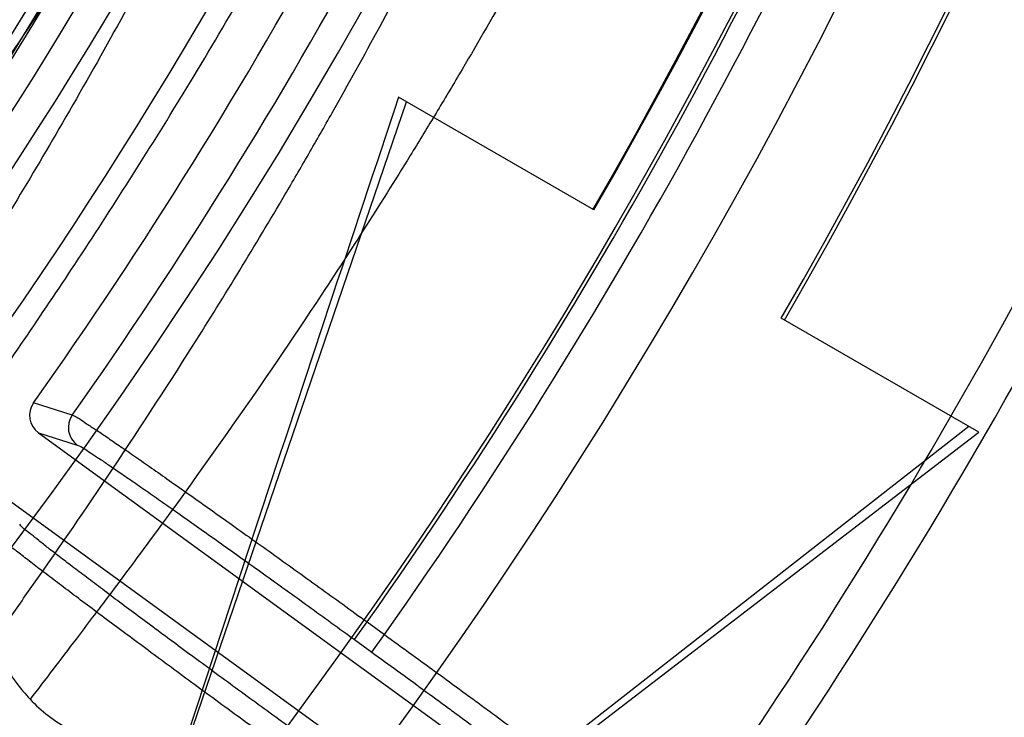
# Model space of a CAD drawing. Header units: millimetres. Extents: x 0 to 297, y 0 to 210.
# Tile 88 of 256: x 147.159 to 147.2409, y 92.7794 to 92.8375. Entities that reach past the tile are written whole.
import ezdxf

# ---------------------------------------------------------------- set-up
doc = ezdxf.new("R2010")
doc.units = ezdxf.units.MM
doc.header["$LTSCALE"] = 16.335
doc.layers.get('0').update_dxf_attribs({"linetype": 'CONTINUOUS'})
for name, color, linetype in [('01_GLOBAL', 7, 'CONTINUOUS'), ('INTFCLR_1', 7, 'CONTINUOUS'), ('INTFCLR_144815', 7, 'CONTINUOUS')]:
    doc.layers.add(name, color=color, linetype=linetype)

msp = doc.modelspace()

# ---------------------------------------------------------------- linework, layer by layer
at = {"color": 7, "linetype": 'Continuous'}
msp.add_circle((147.7028034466, 92.1254639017), 2.28, dxfattribs=at)
at = {"color": 9, "linetype": 'Continuous'}
msp.add_arc((147.7028034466, 92.1254639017), 2.2507792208, 92.9674534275, 177.0325465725, dxfattribs=at)
at = {"layer": '01_GLOBAL', "color": 7, "linetype": 'Continuous'}
msp.add_circle((147.7028034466, 92.1254639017), 2.31, dxfattribs=at)
at = {"layer": 'INTFCLR_1', "color": 6, "linetype": 'Continuous'}
for radius in [0.3620710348, 0.3440948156]:
    msp.add_arc((146.8326356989, 93.03763164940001), radius, 270, 90.00000002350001, dxfattribs=at)
for points, knots in [([(147.0687421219, 93.29563164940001), (147.0680098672, 93.29563164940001), (147.0693330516, 93.2931111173), (147.0704693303, 93.29172068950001), (147.0723263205, 93.28928078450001), (147.0746177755, 93.2865210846), (147.0775470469, 93.28299903), (147.080971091, 93.27890891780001), (147.0846437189, 93.27446035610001), (147.0882701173, 93.26998999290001), (147.0916458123, 93.2657319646), (147.0947448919, 93.2617356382), (147.0975630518, 93.2580185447), (147.100110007, 93.25458663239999), (147.1024035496, 93.25143207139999), (147.1044661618, 93.24854131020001), (147.1063189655, 93.24589767), (147.1079764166, 93.2434940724), (147.109457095, 93.2413147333), (147.1107791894, 93.2393416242), (147.1119635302, 93.23755181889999), (147.1130167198, 93.235942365), (147.1139517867, 93.2344985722), (147.1147816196, 93.2332054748), (147.1157213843, 93.2317287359), (147.1167390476, 93.23011252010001), (147.1179255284, 93.2282043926), (147.1189332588, 93.2265622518), (147.1198501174, 93.2250516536), (147.1206424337, 93.2237350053), (147.1215180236, 93.2222660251), (147.1224842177, 93.22062728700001), (147.1235503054, 93.2187965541), (147.1247223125, 93.21675634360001), (147.1260120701, 93.2144766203), (147.1274302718, 93.21192636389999), (147.1289898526, 93.20906621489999), (147.1307073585, 93.2058462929), (147.1325944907, 93.2022184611), (147.1346618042, 93.1981270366), (147.1369222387, 93.1935038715), (147.1393944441, 93.1882537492), (147.1420944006, 93.1822619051), (147.1450364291, 93.1753818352), (147.1482313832, 93.1674373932), (147.1516877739, 93.1581768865), (147.1553587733, 93.14738762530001), (147.1590017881, 93.1353669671), (147.1623609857, 93.1226214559), (147.1652568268, 93.10972884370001), (147.1676651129, 93.0968010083), (147.1695853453, 93.0838891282), (147.1710275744, 93.0709911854), (147.1719965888, 93.05813761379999), (147.1725011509, 93.0453158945), (147.1725469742, 93.0325462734), (147.1721391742, 93.0198169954), (147.171280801, 93.0071297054), (147.1699742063, 92.99449457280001), (147.1682169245, 92.9818861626), (147.1660086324, 92.9693213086), (147.1633383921, 92.9567727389), (147.1602041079, 92.94425636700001), (147.1566465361, 92.9319458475), (147.1528751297, 92.9204393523), (147.1491593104, 92.9102243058), (147.1457087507, 92.9015000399), (147.1425365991, 92.8940034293), (147.1396288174, 92.8875126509), (147.136972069, 92.8818585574), (147.1345472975, 92.8769025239), (147.1323371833, 92.8725413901), (147.130325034, 92.8686912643), (147.1284994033, 92.8652891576), (147.1268466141, 92.8622800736), (147.1253496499, 92.85960988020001), (147.1239936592, 92.85723391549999), (147.1227647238, 92.8551144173), (147.1216541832, 92.85322630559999), (147.1206539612, 92.8515468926), (147.1197533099, 92.8500510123), (147.1189386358, 92.8487109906), (147.1179864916, 92.8471584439), (147.1170567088, 92.8456599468), (147.1160957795, 92.84412860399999), (147.1152647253, 92.8428151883), (147.1143298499, 92.84135168), (147.1132770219, 92.8397205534), (147.1120898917, 92.837902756), (147.1107550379, 92.8358842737), (147.109257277, 92.8336513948), (147.107577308, 92.8311858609), (147.1056960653, 92.8284703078), (147.1035922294, 92.82548916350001), (147.1012492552, 92.8222342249), (147.0986446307, 92.81869165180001), (147.095755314, 92.8148491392), (147.0925736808, 92.81071697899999), (147.0890986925, 92.8063077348), (147.0853575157, 92.80167437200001), (147.0815402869, 92.7970384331), (147.0779667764, 92.7927652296), (147.0748968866, 92.789078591), (147.0724998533, 92.7861981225), (147.070552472, 92.7836530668), (147.0693788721, 92.7822194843), (147.0679949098, 92.7796316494), (147.0687421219, 92.7796316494)], [0, 0, 0, 0, 0.003860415, 0.007501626, 0.0124785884, 0.0188917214, 0.0268498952, 0.0364677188, 0.0470694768, 0.0572444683, 0.0668187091, 0.0757144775, 0.083905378, 0.09140992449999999, 0.0982451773, 0.1044667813, 0.1101313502, 0.1152642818, 0.1198589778, 0.1240215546, 0.1277856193, 0.1311734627, 0.1341617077, 0.1368541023, 0.1392736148, 0.1433897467, 0.1469230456, 0.1511192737, 0.1535471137, 0.1562389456, 0.1592204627, 0.1625628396, 0.1662680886, 0.1703891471, 0.174967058, 0.1800766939, 0.1857729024, 0.1921414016, 0.1993155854, 0.2073311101, 0.2163077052, 0.2264451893, 0.2379233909, 0.250953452, 0.2658909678, 0.283062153, 0.3030578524, 0.3259639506, 0.3492662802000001, 0.3725305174, 0.3956109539, 0.4185782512, 0.4413347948, 0.4640172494, 0.4865192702, 0.508968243, 0.531324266, 0.5536477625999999, 0.5759939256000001, 0.5982772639, 0.620747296, 0.6432362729, 0.6658996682, 0.68875599, 0.7107777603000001, 0.7297237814, 0.7460531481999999, 0.7602331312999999, 0.7726347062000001, 0.7835467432, 0.793166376, 0.8017211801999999, 0.8093215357, 0.8160683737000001, 0.8220758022, 0.8274205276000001, 0.8322066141, 0.8364980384, 0.8403367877, 0.8437547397, 0.8468031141, 0.8495420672, 0.8520223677, 0.8564046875, 0.8588391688, 0.8615533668, 0.8645986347, 0.8679945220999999, 0.8717882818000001, 0.8760445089, 0.8807522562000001, 0.8859628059, 0.8917731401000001, 0.898168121, 0.9051985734, 0.9129160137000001, 0.9213486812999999, 0.9305434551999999, 0.9404096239, 0.9509435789, 0.961943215, 0.9720502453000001, 0.980371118, 0.9870628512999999, 0.992271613, 0.9960607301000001, 1, 1, 1, 1]), ([(147.0687421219, 92.7796316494), (147.0695765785, 92.7796316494), (147.0710237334, 92.7806068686), (147.0732486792, 92.7819463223), (147.0757995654, 92.7837998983), (147.0789536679, 92.78621498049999), (147.0827092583, 92.7892984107), (147.0868482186, 92.7928925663), (147.0910477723, 92.79673500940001), (147.0950116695, 92.80053311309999), (147.0986438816, 92.80415209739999), (147.1019501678, 92.80756746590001), (147.1049461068, 92.8107620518), (147.107653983, 92.813732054), (147.1100921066, 92.81647650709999), (147.1122806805, 92.81899733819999), (147.1142479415, 92.8213114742), (147.1160099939, 92.82342388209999), (147.1175861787, 92.82534548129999), (147.1189934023, 92.8270878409), (147.1202530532, 92.828669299), (147.1213970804, 92.83012358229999), (147.1225240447, 92.83157239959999), (147.123724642, 92.8331346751), (147.1249992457, 92.8348159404), (147.1262604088, 92.83650316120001), (147.1274992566, 92.8381825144), (147.1287882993, 92.8399539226), (147.1302152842, 92.8419444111), (147.131810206, 92.84420661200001), (147.1335924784, 92.846783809), (147.1355808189, 92.8497229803), (147.1377917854, 92.8530728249), (147.140242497, 92.8568933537), (147.1429592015, 92.861268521), (147.1459674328, 92.8662949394), (147.1492907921, 92.8720905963), (147.1529541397, 92.8788115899), (147.1569786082, 92.8866408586), (147.1613909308, 92.895852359), (147.1661049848, 92.9065772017), (147.1708180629, 92.91847841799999), (147.1752249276, 92.93102624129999), (147.1791389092, 92.9437452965), (147.1825261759, 92.9565113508), (147.1853979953, 92.9693107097), (147.1877529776, 92.9820756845), (147.1896101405, 92.9948409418), (147.1909735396, 93.00755209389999), (147.1918561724, 93.02022938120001), (147.1922659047, 93.0328602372), (147.1922092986, 93.0454468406), (147.1916906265, 93.0579966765), (147.1907127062, 93.07050178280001), (147.1892753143, 93.0829675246), (147.187377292, 93.0953920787), (147.1850186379, 93.1077564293), (147.1821898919, 93.1200882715), (147.1788863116, 93.1323721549), (147.1750915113, 93.1446222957), (147.1708160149, 93.1567764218), (147.1662306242, 93.1683760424), (147.1616300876, 93.17888244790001), (147.1573218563, 93.1879248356), (147.1533932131, 93.19561622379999), (147.1498208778, 93.2022183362), (147.1465812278, 93.20791453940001), (147.1436479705, 93.2128584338), (147.140997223, 93.2171670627), (147.1386015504, 93.22093898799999), (147.1364409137, 93.22424590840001), (147.1344943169, 93.2271532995), (147.1327470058, 93.229707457), (147.1311776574, 93.2319576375), (147.1297748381, 93.23393568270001), (147.1285161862, 93.23568453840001), (147.1273854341, 93.237235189), (147.1263043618, 93.2387000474), (147.1251805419, 93.2402055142), (147.1239422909, 93.24184332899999), (147.1226668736, 93.2435068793), (147.1213873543, 93.2451529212), (147.120091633, 93.2467985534), (147.1186694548, 93.2485796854), (147.1170808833, 93.2505381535), (147.1153015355, 93.25269419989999), (147.1133143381, 93.2550569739), (147.1110956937, 93.2576388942), (147.1086258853, 93.2604465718), (147.1058792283, 93.263488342), (147.1028357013, 93.2667628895), (147.099478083, 93.27026211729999), (147.0957850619, 93.2739726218), (147.0917574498, 93.27786179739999), (147.0874623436, 93.28182281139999), (147.0831967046, 93.28555323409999), (147.0792915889, 93.2887810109), (147.0760051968, 93.2913109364), (147.073359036, 93.29324438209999), (147.0710713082, 93.29462673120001), (147.0695920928, 93.29563164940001), (147.0687421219, 93.29563164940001)], [0, 0, 0, 0, 0.0042187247, 0.0081401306, 0.0133978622, 0.0200459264, 0.0282638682, 0.0379443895, 0.0477615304, 0.05703690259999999, 0.0656973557, 0.0736821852, 0.0810680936, 0.0878383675, 0.0940009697, 0.0996271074, 0.1047154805, 0.1093563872, 0.1135342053, 0.1172803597, 0.1206792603, 0.1237557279, 0.1266349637, 0.1299589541, 0.1337168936, 0.1373013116, 0.1406085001, 0.1442672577, 0.148377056, 0.1529904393, 0.1582606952, 0.164218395, 0.1709303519, 0.1785521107, 0.1871652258, 0.1969659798, 0.2081658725, 0.2209392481, 0.2356613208, 0.2526660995, 0.2725685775, 0.2948769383, 0.3173640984, 0.3397873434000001, 0.3621386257, 0.3841211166, 0.4060891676, 0.4277469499, 0.4493218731, 0.470705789, 0.4919793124, 0.5131981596, 0.5343255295, 0.5554668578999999, 0.5765984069, 0.5977513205, 0.6189954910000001, 0.6402209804, 0.6617015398, 0.6832900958, 0.7050415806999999, 0.7268239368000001, 0.7463339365, 0.7630160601, 0.7774553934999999, 0.7899931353, 0.8009638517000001, 0.8105830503, 0.8190545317, 0.8265380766, 0.8331730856, 0.8390248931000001, 0.8442268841, 0.8488182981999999, 0.8528943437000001, 0.8564866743, 0.8597116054, 0.8625968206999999, 0.8656908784, 0.8692094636, 0.8729771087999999, 0.8762884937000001, 0.879749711, 0.8835661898, 0.8878115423, 0.8924986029, 0.8976989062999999, 0.9034198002, 0.9097088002, 0.9166034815, 0.9241390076, 0.9323094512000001, 0.9411199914, 0.9506041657, 0.9606137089, 0.9706541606, 0.9792553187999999, 0.9862062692, 0.9916647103, 0.9957028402, 1, 1, 1, 1])]:
    msp.add_open_spline(points, degree=3, knots=knots, dxfattribs=at)
at = {"layer": 'INTFCLR_1', "color": 9, "linetype": 'Continuous'}
for points, knots in [([(147.0432510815, 92.7796316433), (147.0431330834, 92.7796316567), (147.0428441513, 92.77968862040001), (147.0428590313, 92.7802080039), (147.043168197, 92.78074236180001), (147.0437027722, 92.7815366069), (147.0445175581, 92.7825251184), (147.046088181, 92.7843056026), (147.0479460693, 92.786252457), (147.0500136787, 92.7883830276), (147.0523867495, 92.79080681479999), (147.0572874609, 92.7957986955), (147.0632966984, 92.8020416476), (147.0688203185, 92.8080382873), (147.0718101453, 92.8113712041), (147.0735816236, 92.81337496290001), (147.0782783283, 92.8187413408), (147.0864250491, 92.8285190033), (147.0977271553, 92.8435162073), (147.106950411, 92.8572622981), (147.1127640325, 92.86681826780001), (147.1154623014, 92.871453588), (147.1172776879, 92.87462997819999), (147.1222795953, 92.88363180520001), (147.1300362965, 92.8990567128), (147.1375818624, 92.91703545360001), (147.1423047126, 92.93022711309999), (147.1445398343, 92.9370600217), (147.1457809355, 92.941042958), (147.1488392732, 92.9511954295), (147.1533458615, 92.9688880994), (147.157034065, 92.99020578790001), (147.1586182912, 93.0043449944), (147.159192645, 93.0109841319), (147.1595326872, 93.0154446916), (147.1602764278, 93.0276675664), (147.1604760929, 93.0476640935), (147.1590577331, 93.0675881), (147.157582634, 93.0796680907), (147.1569796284, 93.0840538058), (147.1560162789, 93.0905724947), (147.1536199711, 93.10439313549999), (147.1487661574, 93.12508522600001), (147.1436711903, 93.1411717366), (147.1408661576, 93.1489990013)], [0, 0, 0, 0, 0.0008731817, 0.001718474, 0.0032338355, 0.0055641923, 0.008732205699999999, 0.0127298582, 0.0231213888, 0.0286463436, 0.0346993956, 0.04822263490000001, 0.0804125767, 0.0988155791, 0.1085508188, 0.1135449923, 0.1186070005, 0.1613231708, 0.2076862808, 0.2575123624, 0.2837454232, 0.2904461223, 0.2972015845, 0.3108183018, 0.3666504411, 0.4248609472, 0.4549769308, 0.4703146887, 0.4780576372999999, 0.4858477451, 0.5487776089, 0.6130123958, 0.6457680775, 0.6540347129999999, 0.6623246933, 0.6788711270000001, 0.74464742, 0.8101273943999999, 0.8265053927, 0.8346996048, 0.8428861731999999, 0.8752668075, 0.9384714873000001, 1, 1, 1, 1]), ([(147.1602071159, 92.92629006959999), (147.1573959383, 92.918807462), (147.1513353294, 92.90435984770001), (147.1425342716, 92.8870880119), (147.1363700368, 92.87644944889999), (147.1334825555, 92.8717095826), (147.1315628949, 92.86861924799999), (147.1263605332, 92.860480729), (147.1176083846, 92.8479676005), (147.1053924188, 92.83269961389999), (147.0949921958, 92.82121808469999), (147.0876965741, 92.81385489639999), (147.0836469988, 92.80994239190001), (147.0779933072, 92.80463400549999), (147.0715340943, 92.7989617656), (147.0643214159, 92.79314721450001), (147.0594957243, 92.7894714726), (147.0557195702, 92.7867597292), (147.0529460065, 92.7848729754), (147.049824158, 92.7828152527), (147.0467200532, 92.781041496), (147.0439979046, 92.7796315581), (147.0432510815, 92.7796316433)], [0, 0, 0, 0, 0.1254392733, 0.2455954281, 0.3039386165, 0.3183545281, 0.3326935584, 0.3610298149, 0.4699340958, 0.5721292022, 0.6676979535, 0.7128867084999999, 0.7347758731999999, 0.7560605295, 0.8345894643, 0.86959304, 0.9014329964, 0.9297831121, 0.9425142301, 0.954114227, 0.9882800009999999, 1, 1, 1, 1])]:
    msp.add_open_spline(points, degree=3, knots=knots, dxfattribs=at)
at = {"layer": 'INTFCLR_144815', "color": 6, "linetype": 'Continuous'}
for p, q in [((147.1615150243, 92.743830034), (147.1911702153, 92.8306316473)), ((147.2067586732, 92.8216316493), (147.1905116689, 92.8310118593)), ((147.2387886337, 92.8031391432), (147.2223471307, 92.8126316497)), ((147.2379355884, 92.8036316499), (147.1615150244, 92.743830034)), ((147.1605580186, 92.8030903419), (147.2127831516, 92.76514656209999)), ((147.1647012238, 92.74632334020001), (147.2387886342, 92.8031391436)), ((147.2092564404, 92.7602924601), (147.1570313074, 92.79823623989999))]:
    msp.add_line(p, q, dxfattribs=at)
at = {"layer": 'INTFCLR_144815', "color": 9, "linetype": 'Continuous'}
for p, q in [((147.1633741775, 92.80456380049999), (147.1601458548, 92.8055865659)), ((147.1605580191, 92.8030903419), (147.1637856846, 92.8020723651)), ((147.1868398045, 92.7858991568), (147.1878976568, 92.78735516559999)), ((147.1878976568, 92.78735516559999), (147.1893380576, 92.7863086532)), ((147.1882802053, 92.7848526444), (147.1893380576, 92.7863086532)), ((147.1868398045, 92.7858991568), (147.1882802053, 92.7848526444))]:
    msp.add_line(p, q, dxfattribs=at)
at = {"layer": 'INTFCLR_144815', "color": 6, "linetype": 'Continuous'}
for radius in [0.3828680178, 0.364857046]:
    msp.add_circle((146.8326356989, 93.03763164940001), radius, dxfattribs=at)
for centre, radius, start, end in [((146.8326356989, 93.03763164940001), 0.5278075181, 313.9937911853, 154.5150993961), ((146.8326356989, 93.03763164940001), 0.49294334, 282.2440355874, 71.2863570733), ((146.8326356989, 93.03763164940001), 0.3889523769, 308.490992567, 51.50900743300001), ((146.8326356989, 93.03763164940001), 0.4069633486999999, 316.9838592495, 43.0161407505), ((146.8326356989, 93.03763164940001), 0.3840109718, 313.9992414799, 46.00075850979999), ((146.8326356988, 93.03763164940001), 0.4319145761, 329.9999999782, 359.9999999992), ((146.8326356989, 93.03763164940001), 0.4320000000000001, 329.9999999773, 360), ((146.8326356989, 93.03763164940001), 0.45, 330.0000000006, 360), ((146.8326356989, 93.03763164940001), 0.4503100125, 330.0000000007, 360), ((146.8326356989, 93.03763164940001), 0.4013823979, 324.681947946, 338.3180519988), ((146.8326356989, 93.03763164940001), 0.4695339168, 324.5878227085, 338.4121772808), ((161.4743010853, 88.07292468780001), 15.0554320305, 161.5765175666, 161.8573447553), ((147.1616152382, 92.80454709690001), 0.0017999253, 144.7233251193, 234.0302557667), ((147.1648467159, 92.8035272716), 0.0018007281, 144.8580493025, 233.8975530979)]:
    msp.add_arc(centre, radius, start, end, dxfattribs=at)
at = {"layer": 'INTFCLR_144815', "color": 9, "linetype": 'Continuous'}
for centre, radius, start, end in [((146.8326356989, 93.03763164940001), 0.4896672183, 292.4997540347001, 54.0964566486), ((146.8326378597, 93.037632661), 0.4417306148, 292.4997540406, 54.09645665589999), ((146.8326511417, 93.03763533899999), 0.434262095, 311.2505121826, 48.7494878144), ((146.8326356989, 93.03763164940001), 0.3958087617, 314.0862202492, 45.9137797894), ((146.8326356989, 93.03763164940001), 0.3863437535, 313.8592910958, 46.1407088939), ((146.8326356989, 93.03763164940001), 0.3838160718, 314.0319604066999, 45.9680396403), ((146.8326356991, 93.0376316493), 0.4046091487, 324.8280604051, 338.1719396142), ((146.8326356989, 93.03763164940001), 0.434568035, 324.835904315, 338.1640956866), ((146.832635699, 93.03763164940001), 0.4363482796, 324.8324936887, 338.1675063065), ((146.8326356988, 93.03763164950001), 0.4663071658, 324.7244769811, 338.2755229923), ((146.8326356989, 93.03763164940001), 0.4997304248, 203.8266800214, 313.0809380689), ((146.8326356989, 93.03763164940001), 0.5057308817, 203.8278898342, 312.5732768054), ((146.8326356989, 93.03763164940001), 0.5237295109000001, 203.8266800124, 319.1799903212)]:
    msp.add_arc(centre, radius, start, end, dxfattribs=at)
at = {"layer": 'INTFCLR_144815', "color": 6, "linetype": 'Continuous'}
for points, knots in [([(147.1000017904, 92.7706317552), (147.099727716, 92.7706367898), (147.0997250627, 92.7716931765), (147.1002170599, 92.7722851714), (147.1006721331, 92.7731087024), (147.1011651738, 92.77384567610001), (147.1017516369, 92.7747055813), (147.1024417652, 92.7756704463), (147.1032341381, 92.776750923), (147.1041312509, 92.7779487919), (147.1051340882, 92.7792688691), (147.1062444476, 92.78071599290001), (147.1074648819, 92.7822968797), (147.1087976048, 92.7840181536), (147.1102428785, 92.785884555), (147.1117982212, 92.78789788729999), (147.1134596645, 92.79005859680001), (147.1152251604, 92.79237013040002), (147.1170968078, 92.79484195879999), (147.11907733, 92.797485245), (147.1211639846, 92.8003047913), (147.1233499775, 92.8033005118), (147.1256270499, 92.80647066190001), (147.1279885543, 92.8098160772), (147.1304260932, 92.8133353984), (147.1329303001, 92.81702596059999), (147.1354909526, 92.8208837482), (147.1380971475, 92.8249034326), (147.1407375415, 92.8290785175), (147.1434005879, 92.83340150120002), (147.1460747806, 92.83786408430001), (147.1487488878, 92.8424574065), (147.1514121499, 92.8471722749), (147.1540544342, 92.8519993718), (147.1566663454, 92.856929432), (147.1592392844, 92.8619533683), (147.1617654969, 92.8670624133), (147.1642380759, 92.8722482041), (147.1666509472, 92.8775028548), (147.168998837, 92.8828190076), (147.1712772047, 92.8881898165), (147.1734821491, 92.89360886), (147.1756107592, 92.89907116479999), (147.1776563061, 92.90456069), (147.179616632, 92.91007104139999), (147.1814926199, 92.91560357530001), (147.1832864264, 92.9211651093), (147.1849983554, 92.9267575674), (147.1866261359, 92.93237403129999), (147.1881687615, 92.93801125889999), (147.1896244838, 92.9436621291), (147.1909923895, 92.9493212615), (147.1922727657, 92.95498763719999), (147.1934660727, 92.96066109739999), (147.1945727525, 92.96634163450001), (147.1955930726, 92.9720286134), (147.1965271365, 92.9777204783), (147.1973750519, 92.98341533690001), (147.1981370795, 92.9891120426), (147.1988135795, 92.99481027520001), (147.1994048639, 93.0005096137), (147.1999112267, 93.00620974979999), (147.2003329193, 93.0119102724), (147.2006701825, 93.01761113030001), (147.2009232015, 93.0233121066), (147.2010921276, 93.0290132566), (147.2011770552, 93.0347144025), (147.2011780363, 93.0404156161), (147.2010950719, 93.0461167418), (147.2009281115, 93.0518178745), (147.2006770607, 93.05751885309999), (147.2003417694, 93.0632197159), (147.1999220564, 93.0689202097), (147.1994176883, 93.074620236), (147.198828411, 93.080319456), (147.1981539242, 93.0860176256), (147.1973939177, 93.0917142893), (147.1965480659, 93.09740890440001), (147.1956160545, 93.10310072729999), (147.1945975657, 93.1087889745), (147.1934922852, 93.1144727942), (147.1923000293, 93.1201506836), (147.1910207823, 93.12582057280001), (147.1896545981, 93.131480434), (147.1882014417, 93.1371288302), (147.1866611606, 93.1427648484), (147.1850338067, 93.14838687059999), (147.1833198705, 93.1539920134), (147.1815202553, 93.1595765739), (147.1796361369, 93.1651366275), (147.1776688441, 93.17066839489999), (147.1756200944, 93.17616762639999), (147.1734920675, 93.1816295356), (147.1712874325, 93.1870488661), (147.1690094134, 93.1924198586), (147.1666618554, 93.1977362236), (147.1642492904, 93.2029911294), (147.1617769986, 93.20817719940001), (147.1592510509, 93.21328655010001), (147.1566783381, 93.2183108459), (147.1540666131, 93.2232413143), (147.1514244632, 93.2280688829), (147.1487612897, 93.23278426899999), (147.1460872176, 93.23737816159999), (147.1434130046, 93.2418413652), (147.1407498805, 93.2461650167), (147.1381093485, 93.2503408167), (147.1355029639, 93.2543612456), (147.1329420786, 93.2582197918), (147.1304375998, 93.2619111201), (147.1279997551, 93.265431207), (147.125637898, 93.26877740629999), (147.1233603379, 93.27194848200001), (147.1211742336, 93.2749445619), (147.1190855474, 93.2777670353), (147.1170990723, 93.2804183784), (147.1152184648, 93.2829020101), (147.1134463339, 93.2852221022), (147.1117843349, 93.2873834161), (147.1102333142, 93.2893910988), (147.1087934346, 93.2912505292), (147.1074642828, 93.2929671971), (147.1062450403, 93.2945465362), (147.1051345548, 93.29599381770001), (147.1041315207, 93.2973141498), (147.1032343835, 93.29851204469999), (147.1024419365, 93.2995926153), (147.1017517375, 93.30055757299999), (147.1011652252, 93.30141754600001), (147.1006721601, 93.3021545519), (147.1002170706, 93.3029781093), (147.0997250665, 93.30357011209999), (147.0997277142, 93.304626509), (147.1000017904, 93.30463154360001)], [0, 0, 0, 0, 0.0014101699, 0.0032891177, 0.0045779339, 0.0061083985, 0.0078869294, 0.009919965, 0.0122145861, 0.0147783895, 0.0176190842, 0.0207426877, 0.0241618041, 0.0278931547, 0.0319414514, 0.0363053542, 0.040981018, 0.0459630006, 0.0512683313, 0.0569309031, 0.0629543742, 0.0693130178, 0.0760084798, 0.08303351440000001, 0.0903785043, 0.09803123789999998, 0.105976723, 0.1141977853, 0.122675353, 0.1313888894, 0.140317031, 0.1494380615, 0.1587304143, 0.1681731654, 0.1777462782, 0.187430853, 0.1972092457, 0.2070653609, 0.2169845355, 0.2269535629, 0.2369608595, 0.2469959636, 0.2570491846, 0.2671179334, 0.2771316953, 0.2871355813, 0.2971697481, 0.3071923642, 0.3172217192, 0.3272506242, 0.3372572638, 0.3472396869, 0.357200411, 0.3671408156, 0.3770633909, 0.3869713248, 0.3968625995, 0.4067348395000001, 0.4165894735, 0.4264283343, 0.4362532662, 0.4460650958, 0.4558661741, 0.4656577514, 0.4754424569, 0.4852217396, 0.4949982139, 0.504773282, 0.5145496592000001, 0.5243287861, 0.5341133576, 0.5439047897, 0.5537055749, 0.5635169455, 0.5733411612, 0.5831795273, 0.5930338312, 0.6029053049, 0.6127948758, 0.6227033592, 0.6326318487, 0.6425809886, 0.652548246, 0.6625317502, 0.6725323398, 0.682550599, 0.6925874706, 0.7026400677, 0.7127021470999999, 0.7227700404, 0.7328393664, 0.7429043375, 0.7529583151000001, 0.7629934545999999, 0.7730007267, 0.7829699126, 0.7928892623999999, 0.8027455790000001, 0.8125242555, 0.8222091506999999, 0.8317827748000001, 0.8412261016, 0.8505191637, 0.8596410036, 0.8685700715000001, 0.8772846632, 0.8857633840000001, 0.8939857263, 0.9019325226, 0.9095865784, 0.9169329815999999, 0.9239594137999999, 0.9306564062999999, 0.9370174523, 0.9430388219, 0.9487194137, 0.9540603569, 0.95906494, 0.9637380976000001, 0.9680861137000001, 0.9721162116, 0.9758363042, 0.9792548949, 0.9823802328, 0.9852207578, 0.987784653, 0.9900795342, 0.9921128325, 0.9938914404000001, 0.9954219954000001, 0.9967108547, 0.9985898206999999, 1, 1, 1, 1]), ([(147.108707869, 93.29563164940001), (147.1084310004, 93.29563164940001), (147.1084189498, 93.2945661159), (147.1088854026, 93.2939562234), (147.1093179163, 93.293115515), (147.1097871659, 93.29236199), (147.1103458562, 93.291483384), (147.1110035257, 93.2904976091), (147.1117585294, 93.28939440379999), (147.1126129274, 93.28817225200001), (147.1135675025, 93.28682643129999), (147.1146233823, 93.2853527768), (147.1157813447, 93.28374669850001), (147.1170420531, 93.2820034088), (147.1184057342, 93.2801181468), (147.1198723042, 93.27808602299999), (147.1214410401, 93.2759024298), (147.1231107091, 93.27356285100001), (147.1248792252, 93.271063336), (147.1267437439, 93.26840038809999), (147.128700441, 93.2655713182), (147.130744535, 93.2625742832), (147.1328701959, 93.25940851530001), (147.135070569, 93.2560744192), (147.1373378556, 93.252573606), (147.1396633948, 93.248908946), (147.1420378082, 93.24508453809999), (147.1444511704, 93.2411056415), (147.1468932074, 93.23697855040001), (147.1493534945, 93.2327104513), (147.1518216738, 93.2283092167), (147.1542876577, 93.2237831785), (147.1567417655, 93.21914097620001), (147.1591748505, 93.2143913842), (147.161578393, 93.2095431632), (147.1639445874, 93.2046048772), (147.1662663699, 93.1995847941), (147.1685374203, 93.19449081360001), (147.1707521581, 93.18933038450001), (147.1729057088, 93.1841104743), (147.1749938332, 93.17883761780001), (147.1770129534, 93.1735177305), (147.1789599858, 93.168156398), (147.1808324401, 93.1627584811), (147.1826281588, 93.1573287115), (147.184345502, 93.1518710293), (147.1859830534, 93.1463893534), (147.1875398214, 93.14088681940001), (147.1890149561, 93.135366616), (147.1904079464, 93.12983117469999), (147.1917183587, 93.12428304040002), (147.1929460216, 93.1187240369), (147.194090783, 93.1131561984), (147.1951526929, 93.1075808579), (147.1961317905, 93.10199958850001), (147.1970282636, 93.0964132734), (147.1978422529, 93.09082314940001), (147.198574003, 93.08522979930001), (147.1992237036, 93.0796341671), (147.1997916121, 93.0740365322), (147.2002779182, 93.06843761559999), (147.2006828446, 93.06283752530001), (147.201006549, 93.0572368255), (147.2012491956, 93.0516354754), (147.2014108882, 93.0460339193), (147.2014917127, 93.0404320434), (147.2014917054, 93.0348302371), (147.2014108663, 93.0292283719), (147.2012491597, 93.0236268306), (147.2010065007, 93.0180255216), (147.2006827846, 93.01242485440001), (147.20027785, 93.0068248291), (147.1997915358, 93.0012259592), (147.1992236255, 92.9956284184), (147.1985739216, 92.9900328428), (147.1978421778, 92.98443960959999), (147.197028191, 92.9788495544), (147.1961317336, 92.9732633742), (147.1951526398, 92.96768215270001), (147.1940907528, 92.96210695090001), (147.1929459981, 92.956539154), (147.1917183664, 92.95098029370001), (147.1904079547, 92.9454321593), (147.1890149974, 92.9398968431), (147.1875398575, 92.93437661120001), (147.1859831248, 92.9288741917), (147.1843455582, 92.9233924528), (147.1826282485, 92.91793486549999), (147.1808325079, 92.91250501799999), (147.178960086, 92.9071071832), (147.1770130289, 92.9017457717), (147.1749939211, 92.8964259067), (147.1729057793, 92.8911529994), (147.1707522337, 92.8859330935), (147.1685374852, 92.8807726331), (147.1662664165, 92.87567860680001), (147.1639446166, 92.8706584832), (147.1615784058, 92.8657201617), (147.1591748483, 92.86087191), (147.1567417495, 92.8561222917), (147.1542876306, 92.85148006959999), (147.1518216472, 92.8469540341), (147.1493534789, 92.84255282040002), (147.1468932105, 92.8382847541), (147.1444511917, 92.8341576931), (147.1420378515, 92.8301788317), (147.1396634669, 92.8263544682), (147.1373379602, 92.82268985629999), (147.1350707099, 92.8191890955), (147.1328703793, 92.81585505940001), (147.1307447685, 92.81268936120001), (147.1287007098, 92.80969237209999), (147.12674404, 92.8068633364), (147.1248795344, 92.8042004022), (147.1231110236, 92.80170089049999), (147.1214413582, 92.7993613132), (147.1198726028, 92.79717769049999), (147.1184060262, 92.79514555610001), (147.117042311, 92.7932602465), (147.1157815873, 92.79151693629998), (147.114623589, 92.78991080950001), (147.11356769, 92.78843713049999), (147.1126130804, 92.787091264), (147.11175866, 92.7858690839), (147.1110036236, 92.7847658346), (147.1103459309, 92.78378002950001), (147.1097872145, 92.7829013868), (147.1093179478, 92.78214783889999), (147.1088854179, 92.7813071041), (147.1084189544, 92.7806972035), (147.1084309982, 92.7796316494), (147.108707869, 92.7796316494)], [0, 0, 0, 0, 0.0014861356, 0.0034579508, 0.0048068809, 0.0064063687, 0.0082626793, 0.0103820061, 0.0127711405, 0.0154368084, 0.0183865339, 0.0216275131, 0.0251677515, 0.0290144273, 0.0331753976, 0.0376570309, 0.0424661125, 0.0476073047, 0.0530850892, 0.0589012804, 0.0650564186, 0.0715486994, 0.07837362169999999, 0.08552418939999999, 0.0929907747, 0.1007612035, 0.1088208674, 0.1171531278, 0.1257396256, 0.1345607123, 0.143595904, 0.152824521, 0.1622261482, 0.171780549, 0.1814683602, 0.1912713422, 0.2011724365, 0.211155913, 0.2212074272, 0.2313141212, 0.2414644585, 0.2516478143, 0.2618559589, 0.2720801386, 0.2823146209, 0.2925525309, 0.302790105, 0.3130221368, 0.3232464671, 0.333459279, 0.3436597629, 0.3538452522, 0.3640159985, 0.3741700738, 0.3843086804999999, 0.3944307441, 0.4045380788, 0.4146299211, 0.4247087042, 0.434774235, 0.4448292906, 0.4548738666, 0.4649110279, 0.4749410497, 0.4849671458, 0.4949897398, 0.505012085, 0.515034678, 0.5250607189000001, 0.5350907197, 0.5451277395, 0.5551723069, 0.5652271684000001, 0.5752926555, 0.5853711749, 0.5954630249, 0.6055699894, 0.6156920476, 0.6258303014, 0.6359844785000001, 0.6461547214, 0.6563403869, 0.666540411, 0.676753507, 0.6869773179, 0.6972097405, 0.7074468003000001, 0.7176851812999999, 0.7279191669, 0.7381438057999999, 0.7483515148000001, 0.7585352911, 0.7686855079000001, 0.7787921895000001, 0.7888438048, 0.7988273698, 0.8087285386, 0.8185315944, 0.8282194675, 0.8377739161, 0.8471755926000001, 0.8564042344, 0.8654393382, 0.8742603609, 0.8828468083, 0.8911789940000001, 0.8992385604, 0.907008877, 0.9144753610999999, 0.9216258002, 0.9284505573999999, 0.9349426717, 0.941097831, 0.9469139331, 0.9523916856, 0.9575329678, 0.9623419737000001, 0.9668237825, 0.9709847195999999, 0.9748315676, 0.978371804, 0.9816129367, 0.9845626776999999, 0.9872284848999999, 0.9896176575, 0.9917371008, 0.9935934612, 0.9951930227, 0.9965419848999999, 0.9985138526, 1, 1, 1, 1]), ([(147.1774737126, 93.03763164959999), (147.1774737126, 93.03408945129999), (147.1773695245, 93.02700115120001), (147.1769005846, 93.01637046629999), (147.1761179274, 93.0057395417), (147.1750192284, 92.99510919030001), (147.1736022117, 92.98448113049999), (147.1718643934, 92.9738585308), (147.1698022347, 92.9632462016), (147.1674128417, 92.9526511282), (147.1646953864, 92.9420828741), (147.161647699, 92.9315557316), (147.1582727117, 92.92108641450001), (147.1545735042, 92.9106967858), (147.1505601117, 92.9004145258), (147.1462460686, 92.8902726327), (147.1416542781, 92.8803122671), (147.1368163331, 92.87058151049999), (147.1317748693, 92.8611374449), (147.1265856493, 92.85204255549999), (147.1213166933, 92.8433636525), (147.1160474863, 92.83516870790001), (147.1108644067, 92.8275202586), (147.1058552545, 92.8204697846), (147.1011012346, 92.8140519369), (147.0966707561, 92.8082803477), (147.0926151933, 92.80315041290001), (147.0889666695, 92.79864073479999), (147.0857447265, 92.7947177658), (147.0829483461, 92.79133955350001), (147.0805785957, 92.7884737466), (147.0786107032, 92.7860480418), (147.0770645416, 92.78412398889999), (147.075840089, 92.7824105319), (147.0750404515, 92.7814119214), (147.0742890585, 92.7796316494), (147.0748011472, 92.7796316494)], [0, 0, 0, 0, 0.0374136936, 0.0748639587, 0.1123780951, 0.1499879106, 0.1877264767, 0.2256114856, 0.2636616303, 0.3018965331, 0.3403130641, 0.3789003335, 0.4176356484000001, 0.4564792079, 0.4953691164, 0.5342020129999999, 0.5728718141, 0.611197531, 0.6489667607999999, 0.6859303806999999, 0.721782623, 0.7561939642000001, 0.788825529, 0.8193610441, 0.8475376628, 0.8731799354, 0.8962089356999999, 0.9166076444, 0.9344457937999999, 0.9498358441, 0.9629038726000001, 0.9737937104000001, 0.9826269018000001, 0.9895233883, 0.9945911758, 1, 1, 1, 1]), ([(147.091447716, 92.7706317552), (147.0911815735, 92.7706365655), (147.0911667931, 92.7716634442), (147.0916656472, 92.7722346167), (147.0921197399, 92.7730327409), (147.0926141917, 92.7737470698), (147.0932019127, 92.77458111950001), (147.0938940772, 92.77551732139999), (147.0946890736, 92.7765661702), (147.0955894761, 92.77772931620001), (147.0965963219, 92.77901153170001), (147.0977110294, 92.7804169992), (147.0989347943, 92.78195053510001), (147.1002689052, 92.78361741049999), (147.1017144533, 92.7854232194), (147.1032723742, 92.78737392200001), (147.1049431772, 92.7894755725), (147.1067270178, 92.79173444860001), (147.1086232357, 92.79415650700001), (147.1106300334, 92.7967469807), (147.1127439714, 92.7995096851), (147.114959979, 92.8024469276), (147.1172716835, 92.8055598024), (147.1196716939, 92.8088484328), (147.1221516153, 92.8123118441), (147.1247019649, 92.81594766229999), (147.1273122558, 92.8197520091), (147.1299712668, 92.823719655), (147.1326672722, 92.8278441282), (147.1353883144, 92.83211790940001), (147.1381224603, 92.8365326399), (147.1408580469, 92.84107935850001), (147.1435838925, 92.84574873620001), (147.1462894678, 92.8505312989), (147.1489650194, 92.85541762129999), (147.1516016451, 92.8603984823), (147.1541913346, 92.8654649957), (147.1567269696, 92.870608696), (147.1592023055, 92.8758216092), (147.1616119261, 92.88109628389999), (147.1639511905, 92.88642581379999), (147.1662161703, 92.89180383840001), (147.1684036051, 92.89722459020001), (147.1705107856, 92.90268275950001), (147.1725355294, 92.9081735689), (147.1744761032, 92.913692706), (147.1763311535, 92.9192362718), (147.1780996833, 92.9248008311), (147.1797809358, 92.93038317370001), (147.1813744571, 92.9359806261), (147.182879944, 92.9415906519), (147.1842973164, 92.9472112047), (147.1856265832, 92.9528403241), (147.186867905, 92.95847646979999), (147.1880214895, 92.9641181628), (147.1890876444, 92.9697643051), (147.1900666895, 92.9754138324), (147.190958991, 92.98106595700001), (147.1917649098, 92.98671993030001), (147.1924848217, 92.9923752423), (147.1931190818, 92.99803144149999), (147.193668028, 93.003688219), (147.1941319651, 93.00934531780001), (147.1945111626, 93.01500256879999), (147.1948058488, 93.020659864), (147.195016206, 93.0263171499), (147.1951423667, 93.0319744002), (147.1951703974, 93.03574606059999), (147.1951703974, 93.0376316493)], [0, 0, 0, 0, 0.0027272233, 0.00637693, 0.0088871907, 0.0118720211, 0.0153444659, 0.0193180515, 0.02380733, 0.0288260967, 0.0343890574, 0.0405101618, 0.0472051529, 0.05449051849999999, 0.0623846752, 0.0709044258, 0.0800682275, 0.08989261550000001, 0.1003941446, 0.1115838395, 0.1234656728, 0.1360350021, 0.1492811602, 0.1631910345, 0.1777467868, 0.1929237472, 0.2086919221, 0.2250163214, 0.241858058, 0.2591751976, 0.2769240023, 0.2950599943, 0.3135389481, 0.3323178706, 0.3513557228, 0.3706138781, 0.3900565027, 0.40965088, 0.4293672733, 0.4491790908, 0.4690627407, 0.4889974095, 0.5089649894, 0.5289504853, 0.5489397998, 0.5689220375, 0.5888883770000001, 0.6088300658, 0.6287418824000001, 0.6486179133, 0.6684555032, 0.6882511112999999, 0.7080041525, 0.7277129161, 0.7473782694, 0.7670001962, 0.7865808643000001, 0.8061213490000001, 0.8256243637, 0.8450923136, 0.8645285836, 0.8839363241, 0.9033192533, 0.9226811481, 0.9420259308, 0.9613578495, 0.9806810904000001, 1, 1, 1, 1]), ([(147.1151168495, 92.7857416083), (147.1143787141, 92.7857544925), (147.1156276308, 92.78820794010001), (147.116525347, 92.78970552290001), (147.1180474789, 92.79209975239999), (147.1198782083, 92.79481585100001), (147.1221966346, 92.7982043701), (147.1249401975, 92.8021836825), (147.1280292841, 92.80669849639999), (147.1312345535, 92.811450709), (147.1343198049, 92.81612276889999), (147.1371505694, 92.8204989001), (147.1397182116, 92.8245587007), (147.1420356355, 92.82830215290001), (147.1441247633, 92.83174413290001), (147.1459961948, 92.8348878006), (147.1476694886, 92.8377484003), (147.1491620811, 92.8403425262), (147.1505046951, 92.8427119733), (147.1518049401, 92.8450380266), (147.1531218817, 92.847428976), (147.1544355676, 92.8498529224), (147.1556509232, 92.85212982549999), (147.1567224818, 92.8541662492), (147.1576673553, 92.8559840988), (147.1585009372, 92.8576053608), (147.159275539, 92.8591271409), (147.1600549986, 92.86067461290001), (147.1609020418, 92.8623743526), (147.1618385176, 92.8642764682), (147.1628764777, 92.86641355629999), (147.1640270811, 92.8688201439), (147.1653010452, 92.87153282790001), (147.1667075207, 92.8745887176), (147.1682609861, 92.8780430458), (147.1699714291, 92.88195052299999), (147.1718524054, 92.8863813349), (147.1739221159, 92.8914316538), (147.1761976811, 92.89722079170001), (147.178691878, 92.90389265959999), (147.1814083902, 92.9116011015), (147.184351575, 92.9205773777), (147.1874453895, 92.9309000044), (147.1904830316, 92.94222177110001), (147.1932633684, 92.9540340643), (147.1956760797, 92.96592039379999), (147.1977142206, 92.9778460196), (147.1993786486, 92.989793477), (147.2006712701, 93.0017690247), (147.2015911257, 93.01373916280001), (147.2021405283, 93.025697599), (147.2022625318, 93.0336581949), (147.2022625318, 93.0376316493)], [0, 0, 0, 0, 0.0081673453, 0.0154284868, 0.025145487, 0.0374546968, 0.0524606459, 0.0702814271, 0.0910268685, 0.1129482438, 0.1337055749, 0.1529641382, 0.1706077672, 0.186847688, 0.2016713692, 0.2151515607, 0.2273221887, 0.2383348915, 0.2482619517, 0.2574513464, 0.2678158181, 0.2784602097, 0.2879526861, 0.2963692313, 0.3039179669, 0.3106181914, 0.316537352, 0.3228091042, 0.3297871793, 0.3375473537, 0.3462645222, 0.3560710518, 0.3670580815, 0.3794198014, 0.3932872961, 0.4089598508, 0.4266081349, 0.4465389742, 0.4693403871, 0.4954216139, 0.5253358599, 0.5597543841, 0.5999196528, 0.6445403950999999, 0.6894180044, 0.7341505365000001, 0.7787008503, 0.8232446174, 0.8675822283, 0.911936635, 0.9560410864, 1, 1, 1, 1]), ([(147.2199719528, 93.03763164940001), (147.2199719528, 93.0336872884), (147.2198447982, 93.0257895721), (147.2192718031, 93.01394442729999), (147.2183143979, 93.002098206), (147.2169704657, 92.9902595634), (147.2152370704, 92.97843403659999), (147.2131110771, 92.9666295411), (147.2105896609, 92.95485732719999), (147.2076711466, 92.9431330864), (147.2043559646, 92.93147785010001), (147.2006478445, 92.9199186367), (147.1965553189, 92.9084896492), (147.1920936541, 92.89723326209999), (147.1872869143, 92.88620088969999), (147.182170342, 92.8754533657), (147.176792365, 92.865060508), (147.1712162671, 92.85509972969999), (147.1655201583, 92.84565251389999), (147.1597950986, 92.8367995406), (147.1541405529, 92.8286139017), (147.1486573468, 92.8211541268), (147.1434400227, 92.8144587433), (147.1385691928, 92.8085430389), (147.1341071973, 92.8034007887), (147.1300962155, 92.7990058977), (147.1265604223, 92.79532455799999), (147.1235085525, 92.79230266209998), (147.1209407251, 92.78992407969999), (147.1188462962, 92.7880678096), (147.1170262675, 92.78674872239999), (147.1158306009, 92.7857291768), (147.115116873, 92.78574163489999)], [0, 0, 0, 0, 0.0421285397, 0.08434683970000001, 0.1266414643, 0.1690446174, 0.2115817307, 0.2542734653, 0.2971305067, 0.3401457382, 0.3832945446, 0.4265305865, 0.4697791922, 0.5129300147, 0.5558322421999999, 0.5982870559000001, 0.6400420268, 0.6807938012, 0.7201892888, 0.7578469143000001, 0.7933806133, 0.8264335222, 0.8567170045, 0.8840287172, 0.9082689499, 0.9294277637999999, 0.9475672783, 0.9627965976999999, 0.9752495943, 0.9850650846, 0.9923757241, 1, 1, 1, 1]), ([(147.1633741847, 92.8045638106), (147.1638130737, 92.8044164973), (147.1644232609, 92.8039252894), (147.1653699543, 92.80332991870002), (147.1662647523, 92.8027179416), (147.1673117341, 92.80200533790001), (147.16850168, 92.801183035), (147.1698297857, 92.80025947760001), (147.1712811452, 92.7992432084), (147.1728431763, 92.7981433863), (147.1745055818, 92.7969674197), (147.1762617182, 92.7957201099), (147.178095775, 92.79441262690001), (147.1799891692, 92.79305797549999), (147.181921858, 92.7916705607), (147.1838862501, 92.79025629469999), (147.185881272, 92.7888159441), (147.1872214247, 92.78784555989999), (147.1878976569, 92.78735516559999)], [0, 0, 0, 0, 0.0463501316, 0.0762549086, 0.1124604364, 0.1547254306, 0.2031066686, 0.2572562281, 0.3166888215, 0.3804939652, 0.4485211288, 0.5205593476, 0.5961512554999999, 0.6740274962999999, 0.7536447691, 0.8343452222, 0.9163679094, 1, 1, 1, 1]), ([(147.1804447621, 92.77709713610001), (147.1797577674, 92.77759717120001), (147.1783843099, 92.7785984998), (147.1763332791, 92.78009821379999), (147.1743051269, 92.7815855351), (147.1723285, 92.7830394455), (147.1704246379, 92.7844447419), (147.168606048, 92.78579193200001), (147.1668766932, 92.78707780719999), (147.1652455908, 92.78829561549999), (147.1637299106, 92.7894326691), (147.162340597, 92.7904807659), (147.1610855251, 92.7914341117), (147.1599677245, 92.7922886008), (147.1590000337, 92.79303950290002), (147.1581813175, 92.7936725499), (147.1573723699, 92.79434833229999), (147.1567599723, 92.79475259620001), (147.1565001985, 92.79510258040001)], [0, 0, 0, 0, 0.0850710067, 0.1701730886, 0.254384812, 0.3368747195, 0.4158389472, 0.4912985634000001, 0.5634651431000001, 0.6315967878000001, 0.6950964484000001, 0.7531674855, 0.8058324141, 0.8528978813, 0.8940154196, 0.9285146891, 0.9563626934, 1, 1, 1, 1]), ([(147.1575359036, 92.78679720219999), (147.1573582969, 92.7864832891), (147.1571726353, 92.7856851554), (147.1574437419, 92.7844490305), (147.1580072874, 92.7833147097), (147.1588203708, 92.78211959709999), (147.1594515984, 92.78136367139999), (147.1598645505, 92.7809233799)], [0, 0, 0, 0, 0.1621518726, 0.3508982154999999, 0.5584919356, 0.7286135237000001, 1, 1, 1, 1]), ([(147.1598645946, 92.7809233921), (147.1603190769, 92.78042819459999), (147.1613572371, 92.7795085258), (147.1630780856, 92.77841453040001), (147.1648171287, 92.7775843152), (147.1664154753, 92.7769898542), (147.1678241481, 92.7765714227), (147.1690561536, 92.7762759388), (147.1702626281, 92.7760417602), (147.1714297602, 92.77586834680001), (147.1728372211, 92.77572372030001), (147.1738035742, 92.7756779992), (147.174399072, 92.77567297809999)], [0, 0, 0, 0, 0.127380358, 0.261131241, 0.385297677, 0.4919007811, 0.5840093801, 0.6636266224, 0.7319115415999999, 0.8168656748, 0.8871407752, 1, 1, 1, 1])]:
    msp.add_open_spline(points, degree=3, knots=knots, dxfattribs=at)
at = {"layer": 'INTFCLR_144815', "color": 9, "linetype": 'Continuous'}
for points, knots in [([(147.1598645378, 93.2943400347), (147.1611410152, 93.2926670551), (147.1628746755, 93.2904003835), (147.1650763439, 93.2874933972), (147.167026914, 93.2849022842), (147.17080332, 93.2798273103), (147.1765933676, 93.271801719), (147.1839597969, 93.261021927), (147.1903352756, 93.25104831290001), (147.1948927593, 93.2434952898), (147.1975834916, 93.2388927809), (147.2017594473, 93.231590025), (147.2079733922, 93.22006251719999), (147.2158788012, 93.20378451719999), (147.2214384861, 93.19087940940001), (147.2250066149, 93.1818723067), (147.2273966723, 93.1756158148), (147.2314537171, 93.1643685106), (147.2367312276, 93.14777304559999), (147.2421354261, 93.1270691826), (147.2454005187, 93.1110247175), (147.2472384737, 93.1000406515), (147.2483828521, 93.0925449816), (147.24961836, 93.0830876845), (147.250582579, 93.073564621), (147.251189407, 93.06590088), (147.2519300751, 93.0544134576), (147.2524114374, 93.0372005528), (147.2517200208, 93.0142990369), (147.2502101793, 92.9972088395), (147.2487951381, 92.9858780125), (147.247751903, 92.978402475), (147.2456889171, 92.9656215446), (147.242052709, 92.9478498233), (147.2366635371, 92.92726190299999), (147.2313969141, 92.9107278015), (147.2276268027, 92.9002884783), (147.2258400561, 92.89557279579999), (147.22464717, 92.8924822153), (147.2213914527, 92.8842718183), (147.2158407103, 92.87139713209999), (147.2079514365, 92.8551592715), (147.2011142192, 92.8424773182), (147.1962528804, 92.8340691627), (147.1935219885, 92.82949625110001), (147.1896285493, 92.8231093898), (147.1839591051, 92.8142400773), (147.1765861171, 92.8034511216), (147.170791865, 92.7954203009), (147.1670140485, 92.79034381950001), (147.1650650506, 92.787754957), (147.1628679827, 92.78485415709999), (147.1611384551, 92.7825929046), (147.1598646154, 92.7809233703)], [0, 0, 0, 0, 0.0113523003, 0.0153945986, 0.0196724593, 0.0288485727, 0.04952051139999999, 0.0730548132, 0.0992747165, 0.1133659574, 0.1206417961, 0.1280352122, 0.1587481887, 0.1912667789, 0.2256293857, 0.2345212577, 0.2435306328, 0.2617592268, 0.2990180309, 0.3374305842, 0.3771409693, 0.3872950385, 0.3975091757, 0.4180450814, 0.4387403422, 0.4491382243, 0.4595166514, 0.5008391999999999, 0.5419727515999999, 0.5830556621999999, 0.5933356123, 0.6035730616, 0.6237732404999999, 0.6631691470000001, 0.7013781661, 0.7385292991, 0.7567366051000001, 0.761249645, 0.7657337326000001, 0.7746080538, 0.8088969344, 0.8413373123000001, 0.8719692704, 0.886598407, 0.893729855, 0.9007025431, 0.926950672, 0.9505051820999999, 0.9711896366, 0.9803691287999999, 0.9846421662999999, 0.9886711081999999, 1, 1, 1, 1]), ([(147.1575360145, 92.78679719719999), (147.1582732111, 92.7878317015), (147.1612260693, 92.7920007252), (147.1666053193, 92.7998128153), (147.1737615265, 92.8107816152), (147.1792616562, 92.8197921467), (147.1830387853, 92.82627949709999), (147.1856897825, 92.8309270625), (147.1904106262, 92.839475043), (147.1970490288, 92.8523643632), (147.2047063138, 92.8688596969), (147.2100907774, 92.88192942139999), (147.2132489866, 92.8902629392), (147.2144067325, 92.8934013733), (147.2161414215, 92.8981915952), (147.2198027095, 92.9087987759), (147.2249153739, 92.9255924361), (147.2301452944, 92.9464950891), (147.2336731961, 92.9645329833), (147.2356748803, 92.9775045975), (147.2366873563, 92.98509316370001), (147.2380610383, 92.9965983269), (147.2395396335, 93.0141048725), (147.2399817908, 93.02973415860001), (147.2399818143, 93.0376316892)], [0, 0, 0, 0, 0.0141977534, 0.0570997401, 0.1060018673, 0.1605593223, 0.1750635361, 0.1899029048, 0.2203592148, 0.2841982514, 0.3519009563, 0.42356155, 0.4421237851, 0.4515054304, 0.4609492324, 0.4990648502, 0.5769114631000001, 0.6570654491, 0.7397891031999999, 0.7822307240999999, 0.8037455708, 0.8253529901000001, 0.9117316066, 1, 1, 1, 1]), ([(147.2191648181, 93.0228606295), (147.2188805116, 93.0150087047), (147.2178133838, 92.9986337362), (147.2152335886, 92.978153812), (147.2128657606, 92.96453239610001), (147.2116608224, 92.9583151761), (147.2108314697, 92.9542055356), (147.2084758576, 92.9431865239), (147.2040499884, 92.9257022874), (147.1981053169, 92.90687787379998), (147.1935139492, 92.89421200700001), (147.190812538, 92.8872079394), (147.1867868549, 92.8771700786), (147.1818279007, 92.8658652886), (147.1765385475, 92.8549242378), (147.17352555, 92.84896145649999), (147.1691588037, 92.8405581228), (147.1626450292, 92.8288052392), (147.1539154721, 92.81440725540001), (147.1468515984, 92.8035736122), (147.1424364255, 92.79707773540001), (147.1405352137, 92.7943173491), (147.1393442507, 92.7925962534), (147.1364348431, 92.7884183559), (147.1322880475, 92.78254995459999), (147.1284542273, 92.77709820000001), (147.1265090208, 92.7741076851), (147.1256594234, 92.772749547), (147.124932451, 92.77142613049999), (147.1244422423, 92.7703852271), (147.1243943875, 92.76972037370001), (147.1245296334, 92.7696023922)], [0, 0, 0, 0, 0.0858001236, 0.1790833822, 0.2252548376, 0.2367557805, 0.2482389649, 0.2710367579, 0.3598009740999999, 0.445061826, 0.4864888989, 0.5069045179, 0.5270361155, 0.6045890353, 0.6416374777, 0.6597341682, 0.6775421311, 0.7450519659, 0.8064210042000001, 0.8613741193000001, 0.8862623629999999, 0.8921897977, 0.8979757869, 0.909117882, 0.9477859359, 0.9764348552, 0.98192108, 0.9867019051, 0.9940016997, 0.9980401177, 1, 1, 1, 1]), ([(147.1335745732, 92.7734845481), (147.133439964, 92.7735944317), (147.1334942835, 92.7742573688), (147.1340127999, 92.7752640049), (147.1347661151, 92.77656471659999), (147.1356475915, 92.7778948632), (147.1376656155, 92.78083353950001), (147.1416316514, 92.7861890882), (147.1459165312, 92.7919585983), (147.1489232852, 92.7960690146), (147.150153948, 92.7977624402), (147.1521180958, 92.8004781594), (147.1566774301, 92.8068679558), (147.1639708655, 92.817528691), (147.172985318, 92.83170568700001), (147.179715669, 92.8432894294), (147.1842275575, 92.8515739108), (147.1873383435, 92.8574483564), (147.192797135, 92.86822388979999), (147.1979195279, 92.8793688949), (147.2020790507, 92.8892699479), (147.2048681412, 92.8961736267), (147.2096069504, 92.90865439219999), (147.2157447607, 92.9272108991), (147.2203183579, 92.9444633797), (147.2227521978, 92.9553368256), (147.2236087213, 92.9593905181), (147.2248528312, 92.9655216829), (147.2272973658, 92.9789527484), (147.229720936, 92.9973280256), (147.2308004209, 93.0116357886), (147.2311091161, 93.0175382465)], [0, 0, 0, 0, 0.0019511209, 0.0060578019, 0.0135221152, 0.0184240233, 0.0240553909, 0.0535050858, 0.0932797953, 0.1047395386, 0.110689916, 0.1167852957, 0.1423727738, 0.1988288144, 0.2618001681, 0.3309746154, 0.3492045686, 0.3677228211, 0.4056116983, 0.4848284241, 0.5053718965, 0.5261970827, 0.5684309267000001, 0.6552565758, 0.7455309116, 0.7687000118, 0.7803679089, 0.7920523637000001, 0.8389465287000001, 0.9336333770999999, 1, 1, 1, 1]), ([(147.1637856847, 92.802072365), (147.1641898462, 92.8019449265), (147.1647475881, 92.80149563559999), (147.1656138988, 92.8009547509), (147.1664367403, 92.80039413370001), (147.1674060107, 92.79973667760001), (147.1685104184, 92.7989751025), (147.1697436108, 92.79811872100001), (147.1710964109, 92.79717227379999), (147.1725592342, 92.7961429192), (147.1741216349, 92.7950378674), (147.1757724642, 92.79386501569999), (147.1775001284, 92.7926325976), (147.1792923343, 92.7913493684), (147.1811359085, 92.7900247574), (147.1830166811, 92.78866896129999), (147.1849224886, 92.7872907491), (147.186198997, 92.78636472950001), (147.1868398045, 92.7858991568)], [0, 0, 0, 0, 0.045134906, 0.0739372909, 0.1093083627, 0.1510065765, 0.1987374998, 0.2521694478, 0.3109194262, 0.3745779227, 0.4426768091, 0.5147396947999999, 0.5902580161, 0.6687028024, 0.749504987, 0.8320378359, 0.9156384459, 1, 1, 1, 1]), ([(147.1815026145, 92.7785531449), (147.1808612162, 92.77901914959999), (147.1795850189, 92.7799477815), (147.1776841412, 92.78133529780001), (147.1758127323, 92.7827056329), (147.1739826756, 92.7840500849), (147.1722078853, 92.7853584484), (147.1705016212, 92.78662094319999), (147.1688761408, 92.78782848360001), (147.167342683, 92.7889727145), (147.165912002, 92.7900456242), (147.1645941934, 92.79103949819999), (147.1633990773, 92.7919473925), (147.1623339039, 92.7927621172), (147.1614094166, 92.79348056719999), (147.160622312, 92.7940896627), (147.159841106, 92.7947457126), (147.1592424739, 92.79513680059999), (147.1589968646, 92.79548111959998)], [0, 0, 0, 0, 0.0844394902, 0.1680988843, 0.2506526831, 0.3314784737, 0.409956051, 0.485490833, 0.5575433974, 0.6256235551, 0.6892699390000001, 0.7480078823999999, 0.8014179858, 0.8491267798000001, 0.8908156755, 0.9261778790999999, 0.9549540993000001, 1, 1, 1, 1]), ([(147.1893380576, 92.7863086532), (147.1908636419, 92.7852021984), (147.193131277, 92.78355233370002), (147.1957615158, 92.78162890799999), (147.1972303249, 92.7805519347), (147.1993113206, 92.7790231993), (147.2016471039, 92.7772992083), (147.2039144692, 92.77561447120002), (147.2051138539, 92.77471968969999), (147.2066854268, 92.77354382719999), (147.2081726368, 92.77242336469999), (147.2095727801, 92.7713562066), (147.2103311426, 92.770773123), (147.2113791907, 92.7699726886), (147.2124043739, 92.7691105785), (147.2131526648, 92.76856234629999), (147.2133215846, 92.76833510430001)], [0, 0, 0, 0, 0.1886030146, 0.2806470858, 0.3260987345, 0.3708767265, 0.5390619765, 0.6166315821, 0.6535697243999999, 0.6888152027, 0.8130592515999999, 0.8399245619, 0.8649830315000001, 0.9088242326, 0.9716634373, 1, 1, 1, 1]), ([(147.1882802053, 92.7848526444), (147.1897134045, 92.7838113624), (147.1918435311, 92.7822584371), (147.1943139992, 92.78044766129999), (147.1956935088, 92.77943365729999), (147.1976479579, 92.77799423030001), (147.1998416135, 92.7763708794), (147.2019706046, 92.77478390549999), (147.2030965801, 92.7739408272), (147.2045725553, 92.7728332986), (147.2064782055, 92.77138192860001), (147.2086038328, 92.7697757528), (147.209937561, 92.7686520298), (147.2106409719, 92.7681336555), (147.2107962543, 92.76791718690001)], [0, 0, 0, 0, 0.1885917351, 0.2806299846, 0.3260797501, 0.3708553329, 0.5390333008, 0.6165996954, 0.6535366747, 0.6887821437, 0.8130243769, 0.9087902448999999, 0.9716394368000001, 1, 1, 1, 1])]:
    msp.add_open_spline(points, degree=3, knots=knots, dxfattribs=at)

doc.saveas('drawing.dxf')
